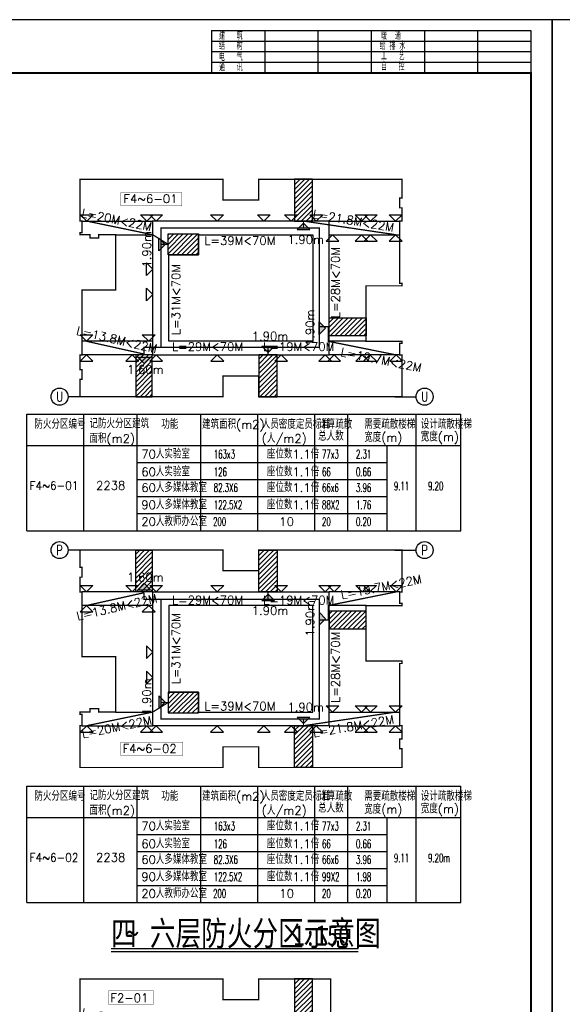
# Model space of a CAD drawing. Extents: x 1779708 to 7299578, y -1121471 to 88434.
# Tile 73 of 100: x 4262731 to 4300947, y -975743 to -906442. Entities that reach past the tile are written whole.
import ezdxf
from ezdxf.enums import TextEntityAlignment as Align

# ---------------------------------------------------------------- set-up
doc = ezdxf.new("R2010")
doc.units = 0
doc.header["$LTSCALE"] = 1000
doc.header["$MEASUREMENT"] = 0
doc.linetypes.add('DASH', pattern=[0.35, 0.25, -0.1])
doc.layers.get('0').update_dxf_attribs({"linetype": 'CONTINUOUS'})
for name, color, linetype in [('AXIS', 3, 'CONTINUOUS'), ('AXIS_TEXT', 7, 'CONTINUOUS'), ('danti', 5, 'CONTINUOUS'), ('DIM_SYMB', 3, 'CONTINUOUS'), ('F-防火分区线', 2, 'CONTINUOUS'), ('PUB_TEXT', 7, 'CONTINUOUS'), ('PUB_TITLE', 4, 'CONTINUOUS'), ('S-疏散线', 6, 'CONTINUOUS'), ('SPACE', 7, 'CONTINUOUS'), ('修改', 6, 'CONTINUOUS'), ('可见线', 6, 'CONTINUOUS'), ('面积', 6, 'CONTINUOUS')]:
    doc.layers.add(name, color=color, linetype=linetype)
doc.styles.add('-仿宋_GB2312', font='txt', dxfattribs={"width": 0.8})
doc.styles.add('_TCH_AXIS', font='COMPLEX', dxfattribs={"bigfont": 'GBCBIG'})
doc.styles.add('_TCH_SPACE', font='SIMPLEX', dxfattribs={"height": 5, "bigfont": 'GBCBIG'})
doc.styles.add('COMPLEX', font='COMPLEX')
doc.styles.get("Standard").update_dxf_attribs({"font": 'GBENOR', "bigfont": 'GBCBIG'})
pattern_1 = [(45, (-4568600, 725566.4), (-561.26601, 561.26601), [])]
pattern_2 = [(45, (-4575217.1, 725566.4), (-561.26601, 561.26601), [])]
pattern_3 = [(45, (-4575217.1, 725566.4), (-561.26601, 561.26601), [])]

# ---------------------------------------------------------------- blocks, each defined once
blk = doc.blocks.new('$titleblk$00000095')
for p, q in [((-150, 20), (-150, 0)), ((-150, 20), (0, 20)), ((-125, 20), (-125, 0)), ((-100, 20), (-100, 0)), ((-75, 20), (-75, 0)), ((-75, 20), (-75, 0)), ((-50, 20), (-50, 0)), ((-25, 20), (-25, 0)), ((0, 20), (0, 0)), ((-150, 15), (-75, 15)), ((-75, 15), (0, 15)), ((-150, 10), (-75, 10)), ((-75, 10), (0, 10)), ((-150, 5), (-75, 5)), ((-75, 5), (0, 5))]:
    blk.add_line(p, q)
at = {"width": 0.8}
for s, p in [('建   筑', (-146.45, 15.65)), ('暖  通', (-70.35, 15.73)), ('结   构', (-146.45, 10.91)), ('给 排 水', (-71.03, 10.9)), ('电   气', (-146.45, 5.65)), ('工   艺', (-70.35, 6.13)), ('通   讯', (-146.45, 0.88)), ('自   控', (-70.35, 1.24))]:
    blk.add_text(s, height=3.509, dxfattribs=at).set_placement(p)
blk = doc.blocks.new('A$C36B43F05')
at = {"layer": 'PUB_TITLE'}
blk.add_lwpolyline([(0, 0), (126150, 0), (126150, 178350), (0, 178350)], close=True, dxfattribs=at)
at = {"layer": 'PUB_TITLE', "const_width": 150}
blk.add_lwpolyline([(1500, 1500), (124650, 1500), (124650, 174600), (1500, 174600)], close=True, dxfattribs=at)
at = {"layer": 'PUB_TITLE', "xscale": 149.9999994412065, "yscale": 150.0000011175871, "zscale": 149.9999994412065}
blk.add_blockref('$titleblk$00000095', (124650, 174600), dxfattribs=at)
blk = doc.blocks.new('_AXISO')
blk.add_circle((0, 0), 0.5)
at = {"layer": 'AXIS_TEXT', "style": 'COMPLEX', "width": 1.041667}
blk.add_attdef('A', text='', height=0.56, dxfattribs=at).set_placement((-0.25, -0.28), (0.25, -0.28), align=Align.FIT)
blk = doc.blocks.new('A$C38B26365')
at = {"layer": 'danti'}
for points in [[(59267, 127857), (57767, 126357), (60767, 126357)], [(26822, 122840), (25322, 121340), (25322, 124340)], [(64460, 103246), (62960, 101746), (62960, 104746)], [(50965, 97486), (49465, 98986), (52465, 98986)], [(21871, 94935), (20371, 96435), (23371, 96435)], [(21871, 43365), (20371, 41865), (23371, 41865)], [(50965, 40814), (49465, 39314), (52465, 39314)], [(64460, 35054), (62960, 36554), (62960, 33554)], [(26822, 15460), (25322, 16960), (25322, 13960)], [(59267, 10443), (57767, 11943), (60767, 11943)]]:
    blk.add_hatch(color=256, dxfattribs=at).paths.add_polyline_path(points)
at = {"layer": 'F-防火分区线'}
h = blk.add_hatch(dxfattribs=at)
h.set_pattern_fill('ANSI31', color=256, scale=500, style=0)
h.set_pattern_definition(pattern_1)
h.paths.add_polyline_path([(57167, 128350), (61367, 128350), (61367, 138150), (57167, 138150)])
h = blk.add_hatch(dxfattribs=at)
h.set_pattern_fill('ANSI31', color=256, scale=500, style=0)
h.set_pattern_definition(pattern_1)
h.paths.add_polyline_path([(27467, 125350), (34597, 125350), (34597, 120450), (27467, 120450)])
h = blk.add_hatch(dxfattribs=at)
h.set_pattern_fill('ANSI31', color=256, scale=500, style=0)
h.set_pattern_definition(pattern_1)
h.paths.add_polyline_path([(65267, 105650), (73967, 105650), (73967, 101450), (65267, 101450)])
h = blk.add_hatch(dxfattribs=at)
h.set_pattern_fill('ANSI31', color=256, scale=500, style=0)
h.set_pattern_definition(pattern_1)
h.paths.add_polyline_path([(19867, 87150), (23767, 87150), (23767, 96950), (19867, 96950)])
h = blk.add_hatch(dxfattribs=at)
h.set_pattern_fill('ANSI31', color=256, scale=500, style=0)
h.set_pattern_definition(pattern_1)
h.paths.add_polyline_path([(48767, 87150), (53067, 87150), (53067, 96950), (48767, 96950)])
h = blk.add_hatch(dxfattribs=at)
h.set_pattern_fill('ANSI31', color=256, scale=500, style=0)
h.set_pattern_definition(pattern_1)
h.paths.add_polyline_path([(19867, 51150), (23767, 51150), (23767, 41350), (19867, 41350)])
h = blk.add_hatch(dxfattribs=at)
h.set_pattern_fill('ANSI31', color=256, scale=500, style=0)
h.set_pattern_definition(pattern_1)
h.paths.add_polyline_path([(48767, 51150), (53067, 51150), (53067, 41350), (48767, 41350)])
h = blk.add_hatch(dxfattribs=at)
h.set_pattern_fill('ANSI31', color=256, scale=500, style=0)
h.set_pattern_definition(pattern_1)
h.paths.add_polyline_path([(65267, 32650), (73967, 32650), (73967, 36850), (65267, 36850)])
h = blk.add_hatch(dxfattribs=at)
h.set_pattern_fill('ANSI31', color=256, scale=500, style=0)
h.set_pattern_definition(pattern_1)
h.paths.add_polyline_path([(27467, 12950), (34597, 12950), (34597, 17850), (27467, 17850)])
h = blk.add_hatch(dxfattribs=at)
h.set_pattern_fill('ANSI31', color=256, scale=500, style=0)
h.set_pattern_definition(pattern_1)
h.paths.add_polyline_path([(57167, 9950), (61367, 9950), (61367, 150), (57167, 150)])
at = {"layer": 'AXIS'}
for p, q in [((9000, 87150), (4000, 87150)), ((80698, 87150), (85698, 87150)), ((9000, 51150), (4000, 51150)), ((80698, 51150), (85698, 51150))]:
    blk.add_line(p, q, dxfattribs=at)
at = {"layer": 'danti'}
for p, q in [((8367, 128350), (6867, 129850)), ((6867, 129850), (9867, 129850)), ((8367, 128350), (9867, 129850)), ((22467, 128350), (20967, 129850)), ((20967, 129850), (23967, 129850)), ((22467, 128350), (23967, 129850)), ((24667, 128350), (23167, 129850)), ((23167, 129850), (26167, 129850)), ((24667, 128350), (26167, 129850)), ((38967, 128350), (37467, 129850)), ((37467, 129850), (40467, 129850)), ((38967, 128350), (40467, 129850)), ((49963, 128350), (48463, 129850)), ((48463, 129850), (51463, 129850)), ((49963, 128350), (51463, 129850)), ((56335, 128350), (54835, 129850)), ((54835, 129850), (57835, 129850)), ((56335, 128350), (57835, 129850)), ((62267, 128350), (60767, 129850)), ((60767, 129850), (63767, 129850)), ((62267, 128350), (63767, 129850)), ((72867, 128350), (71367, 129850)), ((71367, 129850), (74367, 129850)), ((72867, 128350), (74367, 129850)), ((75020, 128350), (73520, 129850)), ((73520, 129850), (76520, 129850)), ((75020, 128350), (76520, 129850)), ((80893, 128350), (79393, 129850)), ((79393, 129850), (82393, 129850)), ((80893, 128350), (82393, 129850)), ((59267, 127857), (57767, 126357)), ((59267, 127857), (60767, 126357)), ((57767, 126357), (60767, 126357)), ((66091, 125150), (64591, 123650)), ((66091, 125150), (67591, 123650)), ((72867, 125150), (71367, 123650)), ((72867, 125150), (74367, 123650)), ((75020, 125150), (73520, 123650)), ((75020, 125150), (76520, 123650)), ((80893, 125150), (79393, 123650)), ((80893, 125150), (82393, 123650)), ((26822, 122840), (25322, 124340)), ((25322, 121340), (25322, 124340)), ((26822, 122840), (25322, 121340)), ((64591, 123650), (67591, 123650)), ((71367, 123650), (74367, 123650)), ((73520, 123650), (76520, 123650)), ((79393, 123650), (82393, 123650)), ((23867, 117050), (22367, 118550)), ((22367, 115550), (22367, 118550)), ((23867, 117050), (22367, 115550)), ((23867, 111100), (22367, 112600)), ((22367, 109600), (22367, 112600)), ((23867, 111100), (22367, 109600)), ((64460, 103246), (62960, 104746)), ((62960, 101746), (62960, 104746)), ((8317, 100150), (6817, 101650)), ((6817, 101650), (9817, 101650)), ((8317, 100150), (9817, 101650)), ((22917, 100150), (21417, 101650)), ((21417, 101650), (24417, 101650)), ((22917, 100150), (24417, 101650)), ((64460, 103246), (62960, 101746)), ((50965, 97486), (49465, 98986)), ((49465, 98986), (52465, 98986)), ((50965, 97486), (52465, 98986)), ((8317, 96950), (6817, 95450)), ((6817, 95450), (9817, 95450)), ((8317, 96950), (9817, 95450)), ((19017, 96950), (17517, 95450)), ((17517, 95450), (20517, 95450)), ((19017, 96950), (20517, 95450)), ((21871, 94935), (20371, 96435)), ((20371, 96435), (23371, 96435)), ((21871, 94935), (23371, 96435)), ((24696, 96950), (23196, 95450)), ((23196, 95450), (26196, 95450)), ((24696, 96950), (26196, 95450)), ((39025, 96950), (37525, 95450)), ((37525, 95450), (40525, 95450)), ((39025, 96950), (40525, 95450)), ((54041, 96950), (52541, 95450)), ((52541, 95450), (55541, 95450)), ((54041, 96950), (55541, 95450)), ((64362, 96950), (62862, 95450)), ((62862, 95450), (65862, 95450)), ((64362, 96950), (65862, 95450)), ((66467, 96950), (64967, 95450)), ((64967, 95450), (67967, 95450)), ((66467, 96950), (67967, 95450)), ((73067, 96950), (71567, 95450)), ((71567, 95450), (74567, 95450)), ((73067, 96950), (74567, 95450)), ((74867, 96950), (73367, 95450)), ((73367, 95450), (76367, 95450)), ((74867, 96950), (76367, 95450)), ((81017, 96950), (79517, 95450)), ((79517, 95450), (82517, 95450)), ((81017, 96950), (82517, 95450)), ((8317, 41350), (6817, 42850)), ((6817, 42850), (9817, 42850)), ((8317, 41350), (9817, 42850)), ((19017, 41350), (17517, 42850)), ((17517, 42850), (20517, 42850)), ((19017, 41350), (20517, 42850)), ((21871, 43365), (20371, 41865)), ((20371, 41865), (23371, 41865)), ((21871, 43365), (23371, 41865)), ((24696, 41350), (23196, 42850)), ((23196, 42850), (26196, 42850)), ((24696, 41350), (26196, 42850)), ((39025, 41350), (37525, 42850)), ((37525, 42850), (40525, 42850)), ((39025, 41350), (40525, 42850)), ((54041, 41350), (52541, 42850)), ((52541, 42850), (55541, 42850)), ((54041, 41350), (55541, 42850)), ((64362, 41350), (62862, 42850)), ((62862, 42850), (65862, 42850)), ((64362, 41350), (65862, 42850)), ((66467, 41350), (64967, 42850)), ((64967, 42850), (67967, 42850)), ((66467, 41350), (67967, 42850)), ((73067, 41350), (71567, 42850)), ((71567, 42850), (74567, 42850)), ((73067, 41350), (74567, 42850)), ((74867, 41350), (73367, 42850)), ((73367, 42850), (76367, 42850)), ((74867, 41350), (76367, 42850)), ((81017, 41350), (79517, 42850)), ((79517, 42850), (82517, 42850)), ((81017, 41350), (82517, 42850)), ((50965, 40814), (49465, 39314)), ((49465, 39314), (52465, 39314)), ((50965, 40814), (52465, 39314)), ((8317, 38150), (6817, 36650)), ((8317, 38150), (9817, 36650)), ((22917, 38150), (21417, 36650)), ((22917, 38150), (24417, 36650)), ((6817, 36650), (9817, 36650)), ((21417, 36650), (24417, 36650)), ((64460, 35054), (62960, 36554)), ((62960, 36554), (62960, 33554)), ((64460, 35054), (62960, 33554)), ((23867, 27200), (22367, 28700)), ((22367, 28700), (22367, 25700)), ((23867, 27200), (22367, 25700)), ((23867, 21250), (22367, 22750)), ((22367, 22750), (22367, 19750)), ((23867, 21250), (22367, 19750)), ((26822, 15460), (25322, 16960)), ((25322, 16960), (25322, 13960)), ((26822, 15460), (25322, 13960)), ((66091, 13150), (64591, 14650)), ((64591, 14650), (67591, 14650)), ((66091, 13150), (67591, 14650)), ((72867, 13150), (71367, 14650)), ((71367, 14650), (74367, 14650)), ((72867, 13150), (74367, 14650)), ((75020, 13150), (73520, 14650)), ((73520, 14650), (76520, 14650)), ((75020, 13150), (76520, 14650)), ((80893, 13150), (79393, 14650)), ((79393, 14650), (82393, 14650)), ((80893, 13150), (82393, 14650)), ((59267, 10443), (57767, 11943)), ((57767, 11943), (60767, 11943)), ((59267, 10443), (60767, 11943)), ((8367, 9950), (6867, 8450)), ((8367, 9950), (9867, 8450)), ((22467, 9950), (20967, 8450)), ((22467, 9950), (23967, 8450)), ((24667, 9950), (23167, 8450)), ((24667, 9950), (26167, 8450)), ((38967, 9950), (37467, 8450)), ((38967, 9950), (40467, 8450)), ((49963, 9950), (48463, 8450)), ((49963, 9950), (51463, 8450)), ((56335, 9950), (54835, 8450)), ((56335, 9950), (57835, 8450)), ((62267, 9950), (60767, 8450)), ((62267, 9950), (63767, 8450)), ((72867, 9950), (71367, 8450)), ((72867, 9950), (74367, 8450)), ((75020, 9950), (73520, 8450)), ((75020, 9950), (76520, 8450)), ((80893, 9950), (79393, 8450)), ((80893, 9950), (82393, 8450)), ((6867, 8450), (9867, 8450)), ((20967, 8450), (23967, 8450)), ((23167, 8450), (26167, 8450)), ((37467, 8450), (40467, 8450)), ((48463, 8450), (51463, 8450)), ((54835, 8450), (57835, 8450)), ((60767, 8450), (63767, 8450)), ((71367, 8450), (74367, 8450)), ((73520, 8450), (76520, 8450)), ((79393, 8450), (82393, 8450))]:
    blk.add_line(p, q, dxfattribs=at)
at = {"layer": 'F-防火分区线', "color": 1, "const_width": 75}
for points in [[(16381, 131933), (30665, 131933), (30665, 135061), (16381, 135061)], [(16381, 2928), (30970, 2928), (30970, 6057), (16381, 6057)]]:
    blk.add_lwpolyline(points, close=True, dxfattribs=at)
at = {"layer": '可见线'}
for points in [[(57167, 128350), (61367, 128350), (61367, 138150), (57167, 138150)], [(27467, 125350), (34597, 125350), (34597, 120450), (27467, 120450)], [(65267, 105650), (73967, 105650), (73967, 101450), (65267, 101450)], [(19867, 87150), (23767, 87150), (23767, 96950), (19867, 96950)], [(48767, 87150), (53067, 87150), (53067, 96950), (48767, 96950)], [(19867, 51150), (23767, 51150), (23767, 41350), (19867, 41350)], [(48767, 51150), (53067, 51150), (53067, 41350), (48767, 41350)], [(65267, 32650), (73967, 32650), (73967, 36850), (65267, 36850)], [(27467, 12950), (34597, 12950), (34597, 17850), (27467, 17850)], [(57167, 9950), (61367, 9950), (61367, 150), (57167, 150)]]:
    blk.add_lwpolyline(points, close=True, dxfattribs=at)
at = {"layer": '面积', "color": 1}
for p, q in [((7267, 128350), (23867, 128350)), ((65267, 128350), (81867, 128350)), ((15167, 125150), (23867, 125150)), ((65267, 125150), (81867, 125150)), ((23867, 100150), (7267, 100150)), ((73967, 100150), (65267, 100150)), ((23867, 96950), (7267, 96950)), ((81867, 96950), (65267, 96950)), ((23867, 41350), (7267, 41350)), ((81867, 41350), (65267, 41350)), ((23867, 38150), (7267, 38150)), ((73967, 38150), (65267, 38150)), ((15167, 13150), (23867, 13150)), ((65267, 13150), (81867, 13150)), ((7267, 9950), (23867, 9950)), ((65267, 9950), (81867, 9950))]:
    blk.add_line(p, q, dxfattribs=at)
at = {"layer": '面积', "color": 2, "const_width": 300}
for points in [[(82367, 138150), (82367, 133750), (81867, 133750), (81867, 131450), (82367, 131450), (82367, 128350), (81867, 128350), (81867, 113750), (82367, 113750), (82367, 113150), (73967, 113150), (73967, 100150), (82367, 100150), (82367, 99650), (81867, 99650), (81867, 96950), (82367, 96950), (82367, 87150), (48767, 87150), (48767, 92000), (40367, 92000), (40367, 87150), (6767, 87150), (6767, 91200), (7267, 91200), (7267, 93500), (6767, 93500), (6767, 96950), (7267, 96950), (7267, 111550), (7267, 112150), (7267, 112150), (15167, 112150), (15167, 125150), (11167, 125150), (11167, 124350), (9167, 124350), (9167, 125150), (6767, 125150), (6767, 125650), (7267, 125650), (7267, 128350), (6767, 128350), (6767, 138150), (40367, 138150), (40367, 133300), (48767, 133300), (48767, 138150)], [(23867, 128350), (65267, 128350), (65267, 96950), (23867, 96950)], [(82367, 150), (82367, 4550), (81867, 4550), (81867, 6850), (82367, 6850), (82367, 9950), (81867, 9950), (81867, 24550), (82367, 24550), (82367, 25150), (73967, 25150), (73967, 38150), (82367, 38150), (82367, 38650), (81867, 38650), (81867, 41350), (82367, 41350), (82367, 51150), (48767, 51150), (48767, 46300), (40367, 46300), (40367, 51150), (6767, 51150), (6767, 47100), (7267, 47100), (7267, 44800), (6767, 44800), (6767, 41350), (7267, 41350), (7267, 26750), (7267, 26150), (7267, 26150), (15167, 26150), (15167, 13150), (11167, 13150), (11167, 13950), (9167, 13950), (9167, 13150), (6767, 13150), (6767, 12650), (7267, 12650), (7267, 9950), (6767, 9950), (6767, 150), (40367, 150), (40367, 5000), (48767, 5000), (48767, 150)], [(23867, 9950), (65267, 9950), (65267, 41350), (23867, 41350)]]:
    blk.add_lwpolyline(points, close=True, dxfattribs=at)
at = {"layer": '面积', "color": 2, "linetype": 'DASH', "ltscale": 5, "const_width": 300}
for points in [[(8367, 128350), (23867, 125150), (27467, 122900)], [(80893, 125150), (59267, 128350)], [(62954, 103550), (62954, 126742), (59267, 126742), (59267, 128350)], [(59267, 126742), (25816, 126742), (25816, 122900), (27467, 122900)], [(27467, 122900), (25816, 122900), (25816, 98701), (21817, 98701), (21817, 97150)], [(50957, 98701), (62954, 98701), (62954, 103550), (65067, 103550)], [(81017, 96950), (65067, 100150), (65067, 103550)], [(8317, 100150), (21817, 97150)], [(50957, 96950), (50957, 98701), (21817, 98701)], [(8317, 38150), (21817, 41150)], [(50957, 41350), (50957, 39599), (21817, 39599)], [(27467, 15400), (25816, 15400), (25816, 39599), (21817, 39599), (21817, 41150)], [(50957, 39599), (62954, 39599), (62954, 34750), (65067, 34750)], [(81017, 41350), (65067, 38150), (65067, 34750)], [(62954, 34750), (62954, 11558), (59267, 11558), (59267, 9950)], [(8367, 9950), (23867, 13150), (27467, 15400)], [(59267, 11558), (25816, 11558), (25816, 15400), (27467, 15400)], [(80893, 13150), (59267, 9950)]]:
    blk.add_lwpolyline(points, dxfattribs=at)
at = {"layer": '面积', "color": 1}
for points in [[(34597, 120450), (34597, 125150), (61467, 125150), (61467, 100150), (27667, 100150), (27667, 120450), (27667, 120450), (27667, 120450)], [(34597, 17850), (34597, 13150), (61467, 13150), (61467, 38150), (27667, 38150), (27667, 17850), (27667, 17850), (27667, 17850)]]:
    blk.add_lwpolyline(points, close=True, dxfattribs=at)
at = {"layer": 'AXIS'}
ref = blk.add_blockref('_AXISO', (2000, 87150), dxfattribs=dict(at, xscale=4000, yscale=4000, zscale=4000))
ref.add_attrib('A', 'U', dxfattribs={"layer": 'AXIS_TEXT', "height": 2330, "style": '_TCH_AXIS', "width": 0.7}).set_placement((1223, 85985), (2777, 85985), align=Align.FIT)
ref = blk.add_blockref('_AXISO', (87698, 87150), dxfattribs=dict(at, xscale=4000, yscale=4000, zscale=4000))
ref.add_attrib('A', 'U', dxfattribs={"layer": 'AXIS_TEXT', "height": 2330, "style": '_TCH_AXIS', "width": 0.7}).set_placement((86921, 85985), (88474, 85985), align=Align.FIT)
ref = blk.add_blockref('_AXISO', (2000, 51150), dxfattribs=dict(at, xscale=4000, yscale=4000, zscale=4000))
ref.add_attrib('A', 'P', dxfattribs={"layer": 'AXIS_TEXT', "height": 2330, "style": '_TCH_AXIS', "width": 0.823529}).set_placement((1223, 49985), (2777, 49985), align=Align.FIT)
ref = blk.add_blockref('_AXISO', (87698, 51150), dxfattribs=dict(at, xscale=4000, yscale=4000, zscale=4000))
ref.add_attrib('A', 'P', dxfattribs={"layer": 'AXIS_TEXT', "height": 2330, "style": '_TCH_AXIS', "width": 0.823529}).set_placement((86921, 49985), (88474, 49985), align=Align.FIT)
at = {"layer": 'danti', "style": '_TCH_SPACE'}
for p in [(23475, 117458), (61782, 99025), (61782, 30894), (23475, 12461)]:
    blk.add_text('1.90m', height=2000, rotation=90, dxfattribs=at).set_placement(p)
for s, p in [('1.90m', (55512, 122994)), ('1.90m', (47116, 100348)), ('1.60m', (17832, 92510)), ('1.60m', (17832, 43790)), ('1.90m', (47116, 35952)), ('1.90m', (55512, 13306))]:
    blk.add_text(s, height=2000, dxfattribs=at).set_placement(p)
at = {"layer": 'S-疏散线', "style": '_TCH_SPACE'}
for s, rotation, p in [('L=20M<22M', 348.56977, (7021, 129325)), ('L=21.8M<22M', 350.27261, (61313, 129090)), ('L=28M<70M', 90, (67759, 105564)), ('L=31M<70M', 90, (30320, 101578)), ('L=13.8M<22M', 346.98605, (5809, 101730)), ('L=19.7M<22M', 348.60613, (67880, 96716)), ('L=19.7M<22M', 11.39387, (68275, 39624)), ('L=13.8M<22M', 13.01395, (6260, 34621)), ('L=31M<70M', 90, (30320, 19674)), ('L=28M<70M', 90, (67759, 15307)), ('L=20M<22M', 11.43023, (7417, 7015)), ('L=21.8M<22M', 9.72739, (61651, 7239))]:
    blk.add_text(s, height=2000, rotation=rotation, dxfattribs=at).set_placement(p)
for s, p in [('L=39M<70M', (35968, 122748)), ('L=29M<70M', (28376, 97888)), ('L=19M<70M', (49803, 97888)), ('L=29M<70M', (28376, 38412)), ('L=19M<70M', (49803, 38412)), ('L=39M<70M', (35968, 13552))]:
    blk.add_text(s, height=2000, dxfattribs=at).set_placement(p)
at = {"layer": 'SPACE', "style": '_TCH_SPACE'}
for s, p in [('F4~6-01', (16990, 132590)), ('F4~6-02', (16784, 3585))]:
    blk.add_text(s, height=2000, dxfattribs=at).set_placement(p)
blk = doc.blocks.new('A$C36C6184C')
at = {"layer": 'danti'}
for points in [[(52744, 127857), (51244, 126357), (54244, 126357)], [(20205, 122840), (18705, 121340), (18705, 124340)], [(57843, 103246), (56343, 101746), (56343, 104746)], [(44348, 97486), (42848, 98986), (45848, 98986)], [(15254, 94935), (13754, 96435), (16754, 96435)], [(15254, 43365), (13754, 41865), (16754, 41865)], [(44348, 40814), (42848, 39314), (45848, 39314)], [(57843, 35054), (56343, 36554), (56343, 33554)], [(20205, 15460), (18705, 16960), (18705, 13960)], [(52744, 10443), (51244, 11943), (54244, 11943)]]:
    blk.add_hatch(color=256, dxfattribs=at).paths.add_polyline_path(points)
at = {"layer": 'F-防火分区线'}
h = blk.add_hatch(dxfattribs=at)
h.set_pattern_fill('ANSI31', color=256, scale=500, style=0)
h.set_pattern_definition(pattern_3)
h.paths.add_polyline_path([(50550, 128350), (54750, 128350), (54750, 138150), (50550, 138150)])
h = blk.add_hatch(dxfattribs=at)
h.set_pattern_fill('ANSI31', color=256, scale=500, style=0)
h.set_pattern_definition(pattern_3)
h.paths.add_polyline_path([(20850, 125350), (27980, 125350), (27980, 120450), (20850, 120450)])
h = blk.add_hatch(dxfattribs=at)
h.set_pattern_fill('ANSI31', color=256, scale=500, style=0)
h.set_pattern_definition(pattern_3)
h.paths.add_polyline_path([(58650, 105650), (67350, 105650), (67350, 101450), (58650, 101450)])
h = blk.add_hatch(dxfattribs=at)
h.set_pattern_fill('ANSI31', color=256, scale=500, style=0)
h.set_pattern_definition(pattern_3)
h.paths.add_polyline_path([(13250, 87150), (17150, 87150), (17150, 96950), (13250, 96950)])
h = blk.add_hatch(dxfattribs=at)
h.set_pattern_fill('ANSI31', color=256, scale=500, style=0)
h.set_pattern_definition(pattern_3)
h.paths.add_polyline_path([(42150, 87150), (46450, 87150), (46450, 96950), (42150, 96950)])
h = blk.add_hatch(dxfattribs=at)
h.set_pattern_fill('ANSI31', color=256, scale=500, style=0)
h.set_pattern_definition(pattern_2)
h.paths.add_polyline_path([(13250, 51150), (17150, 51150), (17150, 41350), (13250, 41350)])
h = blk.add_hatch(dxfattribs=at)
h.set_pattern_fill('ANSI31', color=256, scale=500, style=0)
h.set_pattern_definition(pattern_2)
h.paths.add_polyline_path([(42150, 51150), (46450, 51150), (46450, 41350), (42150, 41350)])
h = blk.add_hatch(dxfattribs=at)
h.set_pattern_fill('ANSI31', color=256, scale=500, style=0)
h.set_pattern_definition(pattern_2)
h.paths.add_polyline_path([(58650, 32650), (67350, 32650), (67350, 36850), (58650, 36850)])
h = blk.add_hatch(dxfattribs=at)
h.set_pattern_fill('ANSI31', color=256, scale=500, style=0)
h.set_pattern_definition(pattern_2)
h.paths.add_polyline_path([(20850, 12950), (27980, 12950), (27980, 17850), (20850, 17850)])
h = blk.add_hatch(dxfattribs=at)
h.set_pattern_fill('ANSI31', color=256, scale=500, style=0)
h.set_pattern_definition(pattern_2)
h.paths.add_polyline_path([(50550, 9950), (54750, 9950), (54750, 150), (50550, 150)])
at = {"layer": 'AXIS'}
for p, q in [((13956, 87150), (8956, 87150)), ((65781, 87150), (70781, 87150)), ((13956, 51150), (8956, 51150)), ((65781, 51150), (70781, 51150))]:
    blk.add_line(p, q, dxfattribs=at)
at = {"layer": 'danti'}
for p, q in [((1750, 128350), (250, 129850)), ((250, 129850), (3250, 129850)), ((1750, 128350), (3250, 129850)), ((15850, 128350), (14350, 129850)), ((14350, 129850), (17350, 129850)), ((15850, 128350), (17350, 129850)), ((18050, 128350), (16550, 129850)), ((16550, 129850), (19550, 129850)), ((18050, 128350), (19550, 129850)), ((32350, 128350), (30850, 129850)), ((30850, 129850), (33850, 129850)), ((32350, 128350), (33850, 129850)), ((43346, 128350), (41846, 129850)), ((41846, 129850), (44846, 129850)), ((43346, 128350), (44846, 129850)), ((49718, 128350), (48218, 129850)), ((48218, 129850), (51218, 129850)), ((49718, 128350), (51218, 129850)), ((52744, 127857), (51244, 126357)), ((52744, 127857), (54244, 126357)), ((51244, 126357), (54244, 126357)), ((20205, 122840), (18705, 124340)), ((18705, 121340), (18705, 124340)), ((20205, 122840), (18705, 121340)), ((17250, 111100), (15750, 112600)), ((15750, 109600), (15750, 112600)), ((17250, 111100), (15750, 109600)), ((57843, 103246), (56343, 104746)), ((56343, 101746), (56343, 104746)), ((17250, 100850), (15750, 102350)), ((15750, 99350), (15750, 102350)), ((57843, 103246), (56343, 101746)), ((17250, 100850), (15750, 99350)), ((44348, 97486), (42848, 98986)), ((42848, 98986), (45848, 98986)), ((44348, 97486), (45848, 98986)), ((15254, 94935), (13754, 96435)), ((13754, 96435), (16754, 96435)), ((15254, 94935), (16754, 96435)), ((18079, 96950), (16579, 95450)), ((16579, 95450), (19579, 95450)), ((18079, 96950), (19579, 95450)), ((32408, 96950), (30908, 95450)), ((30908, 95450), (33908, 95450)), ((32408, 96950), (33908, 95450)), ((47424, 96950), (45924, 95450)), ((45924, 95450), (48924, 95450)), ((47424, 96950), (48924, 95450)), ((57745, 96950), (56245, 95450)), ((56245, 95450), (59245, 95450)), ((57745, 96950), (59245, 95450)), ((66495, 96950), (64995, 95450)), ((64995, 95450), (67995, 95450)), ((66495, 96950), (67995, 95450)), ((15254, 43365), (13754, 41865)), ((13754, 41865), (16754, 41865)), ((15254, 43365), (16754, 41865)), ((18079, 41350), (16579, 42850)), ((16579, 42850), (19579, 42850)), ((18079, 41350), (19579, 42850)), ((32408, 41350), (30908, 42850)), ((30908, 42850), (33908, 42850)), ((32408, 41350), (33908, 42850)), ((47424, 41350), (45924, 42850)), ((45924, 42850), (48924, 42850)), ((47424, 41350), (48924, 42850)), ((57745, 41350), (56245, 42850)), ((56245, 42850), (59245, 42850)), ((57745, 41350), (59245, 42850)), ((66495, 41350), (64995, 42850)), ((64995, 42850), (67995, 42850)), ((66495, 41350), (67995, 42850)), ((44348, 40814), (42848, 39314)), ((42848, 39314), (45848, 39314)), ((44348, 40814), (45848, 39314)), ((17250, 37450), (15750, 38950)), ((15750, 38950), (15750, 35950)), ((17250, 37450), (15750, 35950)), ((57843, 35054), (56343, 36554)), ((56343, 36554), (56343, 33554)), ((57843, 35054), (56343, 33554)), ((17250, 27200), (15750, 28700)), ((15750, 28700), (15750, 25700)), ((17250, 27200), (15750, 25700)), ((20205, 15460), (18705, 16960)), ((18705, 16960), (18705, 13960)), ((20205, 15460), (18705, 13960)), ((52744, 10443), (51244, 11943)), ((51244, 11943), (54244, 11943)), ((52744, 10443), (54244, 11943)), ((1750, 9950), (250, 8450)), ((1750, 9950), (3250, 8450)), ((15850, 9950), (14350, 8450)), ((15850, 9950), (17350, 8450)), ((18050, 9950), (16550, 8450)), ((18050, 9950), (19550, 8450)), ((32350, 9950), (30850, 8450)), ((32350, 9950), (33850, 8450)), ((43346, 9950), (41846, 8450)), ((43346, 9950), (44846, 8450)), ((49718, 9950), (48218, 8450)), ((49718, 9950), (51218, 8450)), ((250, 8450), (3250, 8450)), ((14350, 8450), (17350, 8450)), ((16550, 8450), (19550, 8450)), ((30850, 8450), (33850, 8450)), ((41846, 8450), (44846, 8450)), ((48218, 8450), (51218, 8450))]:
    blk.add_line(p, q, dxfattribs=at)
at = {"layer": 'F-防火分区线', "color": 1, "const_width": 75}
for points in [[(6899, 135372), (17434, 135372), (17434, 132243), (6899, 132243)], [(6899, 2928), (17434, 2928), (17434, 6057), (6899, 6057)]]:
    blk.add_lwpolyline(points, close=True, dxfattribs=at)
at = {"layer": '可见线'}
for points in [[(50550, 128350), (54750, 128350), (54750, 138150), (50550, 138150)], [(20850, 125350), (27980, 125350), (27980, 120450), (20850, 120450)], [(58650, 105650), (67350, 105650), (67350, 101450), (58650, 101450)], [(13150, 87150), (17150, 87150), (17150, 96950), (13150, 96950)], [(13250, 87150), (17150, 87150), (17150, 96950), (13250, 96950)], [(42150, 87150), (46450, 87150), (46450, 96950), (42150, 96950)], [(13150, 51150), (17150, 51150), (17150, 41350), (13150, 41350)], [(42150, 51150), (46450, 51150), (46450, 41350), (42150, 41350)], [(58650, 32650), (67350, 32650), (67350, 36850), (58650, 36850)], [(20850, 12950), (27980, 12950), (27980, 17850), (20850, 17850)], [(50550, 9950), (54750, 9950), (54750, 150), (50550, 150)]]:
    blk.add_lwpolyline(points, close=True, dxfattribs=at)
at = {"layer": '面积', "color": 1}
for p, q in [((650, 128350), (17250, 128350)), ((8550, 125150), (17250, 125150)), ((67350, 100150), (58650, 100150)), ((67450, 96950), (58650, 96950)), ((67450, 41350), (58650, 41350)), ((17250, 38150), (13150, 38150)), ((67350, 38150), (58650, 38150)), ((8550, 13150), (17250, 13150)), ((650, 9950), (17250, 9950))]:
    blk.add_line(p, q, dxfattribs=at)
at = {"layer": '面积', "color": 2, "const_width": 300}
for points in [[(150, 138150), (33750, 138150), (33750, 133300), (42150, 133300), (42150, 138150), (59050, 138150), (59050, 128350), (59050, 128350), (59050, 113350), (67350, 113350), (67350, 100150), (67350, 96950), (67350, 96950), (67350, 96950), (67350, 96950), (67450, 96950), (67450, 87150), (42150, 87150), (42150, 92000), (33750, 92000), (33750, 87150), (13150, 87150), (13150, 111950), (8550, 111950), (8550, 125150), (4550, 125150), (4550, 124350), (2550, 124350), (2550, 125150), (150, 125150), (150, 125650), (650, 125650), (650, 128350), (150, 128350)], [(17250, 96950), (58650, 96950), (58650, 128350), (17250, 128350)], [(150, 150), (33750, 150), (33750, 5000), (42150, 5000), (42150, 150), (59050, 150), (59050, 9950), (59050, 9950), (59050, 24950), (67350, 24950), (67350, 38150), (67350, 41350), (67350, 41350), (67350, 41350), (67350, 41350), (67450, 41350), (67450, 51150), (42150, 51150), (42150, 46300), (33750, 46300), (33750, 51150), (13150, 51150), (13150, 26350), (8550, 26350), (8550, 13150), (4550, 13150), (4550, 13950), (2550, 13950), (2550, 13150), (150, 13150), (150, 12650), (650, 12650), (650, 9950), (150, 9950)], [(17250, 41350), (58650, 41350), (58650, 9950), (17250, 9950)]]:
    blk.add_lwpolyline(points, close=True, dxfattribs=at)
at = {"layer": '面积', "color": 2, "linetype": 'DASH', "ltscale": 5, "const_width": 300}
for points in [[(1750, 128350), (17250, 125150), (20850, 122900)], [(56337, 103550), (56337, 126742), (52650, 126742), (52650, 128350)], [(52650, 126742), (19199, 126742), (19199, 122900), (20850, 122900)], [(20850, 122900), (19199, 122900), (19199, 98701), (15200, 98701), (15200, 97150)], [(44340, 98701), (56337, 98701), (56337, 103550), (58450, 103550)], [(66495, 96950), (58450, 100150), (58450, 103550)], [(44340, 96950), (44340, 98701), (15200, 98701)], [(44340, 41350), (44340, 39599), (15200, 39599)], [(20850, 15400), (19199, 15400), (19199, 39599), (15200, 39599), (15200, 41150)], [(44340, 39599), (56337, 39599), (56337, 34750), (58450, 34750)], [(66495, 41350), (58450, 38150), (58450, 34750)], [(56337, 34750), (56337, 11558), (52650, 11558), (52650, 9950)], [(1750, 9950), (17250, 13150), (20850, 15400)], [(52650, 11558), (19199, 11558), (19199, 15400), (20850, 15400)]]:
    blk.add_lwpolyline(points, dxfattribs=at)
at = {"layer": '面积', "color": 1}
for points in [[(27980, 120450), (27980, 125150), (54850, 125150), (54850, 100150), (21050, 100150), (21050, 120450), (21050, 120450), (21050, 120450)], [(27980, 17850), (27980, 13150), (54850, 13150), (54850, 38150), (21050, 38150), (21050, 17850), (21050, 17850), (21050, 17850)]]:
    blk.add_lwpolyline(points, close=True, dxfattribs=at)
at = {"layer": 'AXIS'}
ref = blk.add_blockref('_AXISO', (6956, 87150), dxfattribs=dict(at, xscale=4000, yscale=4000, zscale=4000))
ref.add_attrib('A', 'U', dxfattribs={"layer": 'AXIS_TEXT', "height": 2330, "style": '_TCH_AXIS', "width": 0.7}).set_placement((6179, 85985), (7732, 85985), align=Align.FIT)
ref = blk.add_blockref('_AXISO', (72781, 87150), dxfattribs=dict(at, xscale=4000, yscale=4000, zscale=4000))
ref.add_attrib('A', 'U', dxfattribs={"layer": 'AXIS_TEXT', "height": 2330, "style": '_TCH_AXIS', "width": 0.7}).set_placement((72004, 85985), (73557, 85985), align=Align.FIT)
ref = blk.add_blockref('_AXISO', (6956, 51150), dxfattribs=dict(at, xscale=4000, yscale=4000, zscale=4000))
ref.add_attrib('A', 'P', dxfattribs={"layer": 'AXIS_TEXT', "height": 2330, "style": '_TCH_AXIS', "width": 0.823529}).set_placement((6179, 49985), (7732, 49985), align=Align.FIT)
ref = blk.add_blockref('_AXISO', (72781, 51150), dxfattribs=dict(at, xscale=4000, yscale=4000, zscale=4000))
ref.add_attrib('A', 'P', dxfattribs={"layer": 'AXIS_TEXT', "height": 2330, "style": '_TCH_AXIS', "width": 0.823529}).set_placement((72004, 49985), (73557, 49985), align=Align.FIT)
at = {"layer": 'danti', "style": '_TCH_SPACE'}
for p in [(16857, 117458), (55165, 99025), (55165, 30894), (16857, 12461)]:
    blk.add_text('1.90m', height=2000, rotation=90, dxfattribs=at).set_placement(p)
for s, p in [('1.90m', (48895, 122994)), ('1.90m', (40499, 100348)), ('1.60m', (11215, 92510)), ('1.60m', (11215, 43790)), ('1.90m', (40499, 35952)), ('1.90m', (48895, 13306))]:
    blk.add_text(s, height=2000, dxfattribs=at).set_placement(p)
at = {"layer": 'S-疏散线', "style": '_TCH_SPACE'}
for s, rotation, p in [('L=20M<22M', 348.56977, (404, 129325)), ('L=28M<70M', 90, (61664, 106724)), ('L=31M<70M', 90, (23703, 101578)), ('L=12M<22M', 339.03485, (60942, 99549)), ('L=12M<22M', 20.96515, (61658, 36883)), ('L=31M<70M', 90, (23703, 19674)), ('L=28M<70M', 90, (61664, 14148)), ('L=20M<22M', 11.43023, (800, 7015))]:
    blk.add_text(s, height=2000, rotation=rotation, dxfattribs=at).set_placement(p)
for s, p in [('L=39M<70M', (29351, 122748)), ('L=29M<70M', (21759, 97888)), ('L=19M<70M', (43186, 97888)), ('L=29M<70M', (21759, 38412)), ('L=19M<70M', (43186, 38412)), ('L=39M<70M', (29351, 13552))]:
    blk.add_text(s, height=2000, dxfattribs=at).set_placement(p)
at = {"layer": 'SPACE', "style": '_TCH_SPACE'}
for s, p in [('F2-01', (7301, 132715)), ('F2-02', (7301, 3585))]:
    blk.add_text(s, height=2000, dxfattribs=at).set_placement(p)

msp = doc.modelspace()

# ---------------------------------------------------------------- linework, layer by layer
at = {"layer": 'DIM_SYMB', "const_width": 105}
msp.add_lwpolyline([(4269170.7, -971821.6), (4286569.7, -971821.6)], dxfattribs=at)
at = {"layer": 'DIM_SYMB'}
msp.add_lwpolyline([(4269170.7, -972031.6), (4286569.7, -972031.6)], dxfattribs=at)
at = {"layer": 'S-疏散线'}
for p, q in [((4263240.8, -942409.5), (4263240.8, -934209.5)), ((4267240.8, -942409.5), (4267240.8, -934209.5)), ((4270995, -942409.5), (4270995, -934209.5)), ((4275495, -942409.5), (4275495, -934209.5)), ((4279495, -942409.5), (4279495, -934209.5)), ((4283524.9, -942409.5), (4283524.9, -934209.5)), ((4285847.9, -942409.5), (4285847.9, -934209.5)), ((4290644.1, -942409.5), (4290644.1, -934209.5)), ((4293801.7, -942409.5), (4293801.7, -934209.5)), ((4288612.8, -942409.5), (4288612.8, -936409.5)), ((4263240.8, -968587), (4263240.8, -960387)), ((4267240.8, -968587), (4267240.8, -960387)), ((4270995, -968587), (4270995, -960387)), ((4275495, -968587), (4275495, -960387)), ((4279495, -968587), (4279495, -960387)), ((4283524.9, -968587), (4283524.9, -960387)), ((4285847.9, -968587), (4285847.9, -960387)), ((4290644.1, -968587), (4290644.1, -960387)), ((4293801.7, -968587), (4293801.7, -960387)), ((4288612.8, -968587), (4288612.8, -962587))]:
    msp.add_line(p, q, dxfattribs=at)
for points in [[(4263240.8, -934209.5), (4293801.7, -934209.5)], [(4263240.8, -936409.5), (4293801.7, -936409.5)], [(4270995, -937609.5), (4288612.8, -937609.5)], [(4270995, -938809.5), (4288612.8, -938809.5)], [(4270995, -940009.5), (4288612.8, -940009.5)], [(4270995, -941209.5), (4288612.8, -941209.5)], [(4263240.8, -942409.5), (4293801.7, -942409.5)], [(4263240.8, -960387), (4293801.7, -960387)], [(4263240.8, -962587), (4293801.7, -962587)], [(4270995, -963787), (4288612.8, -963787)], [(4270995, -964987), (4288612.8, -964987)], [(4270995, -966187), (4288612.8, -966187)], [(4270995, -967387), (4288612.8, -967387)], [(4263240.8, -968587), (4293801.7, -968587)]]:
    msp.add_lwpolyline(points, dxfattribs=at)

# ---------------------------------------------------------------- block references
at = {"layer": 'S-疏散线', "xscale": 0.2999999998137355, "yscale": 0.2999999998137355, "zscale": 0.2999999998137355}
for name, p in [('A$C38B26365', (4264940.9, -959120.7)), ('A$C36C6184C', (4266926, -1015405.2))]:
    msp.add_blockref(name, p, dxfattribs=at)
at = {"layer": '修改'}
for p in [(4174084.8, -1084792.1), (4300234.8, -1084792.1)]:
    msp.add_blockref('A$C36B43F05', p, dxfattribs=at)

# ---------------------------------------------------------------- texts
at = {"layer": 'PUB_TEXT', "color": 7, "style": '-仿宋_GB2312', "width": 0.8}
for s, height, p in [('四', 1736.2, (4269170.7, -971611.6)), ('六层防火分区示意图', 1736.17, (4271901.4, -971611.6)), ('1:150', 1446.81, (4282017.6, -971611.6)), ('~', 1736.2, (4270181.8, -971611.6))]:
    msp.add_text(s, height=height, dxfattribs=at).set_placement(p)
at = {"layer": 'SPACE', "style": '_TCH_SPACE'}
for s, p in [('防火分区编号', (4263764.3, -935229.4)), ('记防火分区建筑', (4267646.2, -935186.7)), ('功能', (4272704, -935229.4)), ('建筑面积(m2)', (4275573.2, -935229.4)), ('人员密度定员标准', (4279779, -935229.4)), ('计算疏散', (4283752.4, -935229.4)), ('需要疏散楼梯', (4286994.5, -935229.4)), ('设计疏散楼梯', (4290979.6, -935229.4)), ('面积(m2)', (4267646.2, -936228.9)), ('(人/m2)', (4279779, -936221.3)), ('总人数', (4283752.4, -936064.6)), ('宽度(m)', (4286994.5, -936146.1)), ('宽度(m)', (4290979.6, -936112.3)), ('70人实验室', (4271293.1, -937321.3)), ('座位数1.1倍', (4280140.2, -937321.3)), ('60人实验室', (4271293.1, -938570.9)), ('座位数1.1倍', (4280140.2, -938570.9)), ('2238', (4268113.6, -939528)), ('60人多媒体教室', (4271293.1, -939680.6)), ('座位数1.1倍', (4280140.2, -939680.6)), ('90人多媒体教室', (4271293.1, -940889.3)), ('座位数1.1倍', (4280140.2, -940889.3)), ('20人教师办公室', (4271293.1, -942073.4)), ('10', (4281015.6, -942073.4)), ('防火分区编号', (4263764.3, -961406.9)), ('记防火分区建筑', (4267646.2, -961364.2)), ('功能', (4272704, -961406.9)), ('建筑面积(m2)', (4275573.2, -961406.9)), ('人员密度定员标准', (4279779, -961406.9)), ('计算疏散', (4283752.4, -961406.9)), ('需要疏散楼梯', (4286994.5, -961406.9)), ('设计疏散楼梯', (4290979.6, -961406.9)), ('面积(m2)', (4267646.2, -962406.4)), ('(人/m2)', (4279779, -962398.8)), ('总人数', (4283752.4, -962242.1)), ('宽度(m)', (4286994.5, -962323.5)), ('宽度(m)', (4290979.6, -962289.8)), ('70人实验室', (4271293.1, -963498.8)), ('座位数1.1倍', (4280140.2, -963498.8)), ('60人实验室', (4271293.1, -964748.4)), ('座位数1.1倍', (4280140.2, -964748.4)), ('2238', (4268113.6, -965705.5)), ('60人多媒体教室', (4271293.1, -965858.1)), ('座位数1.1倍', (4280140.2, -965858.1)), ('90人多媒体教室', (4271293.1, -967066.8)), ('座位数1.1倍', (4280140.2, -967066.8)), ('20人教师办公室', (4271293.1, -968250.9)), ('10', (4281015.6, -968250.9))]:
    msp.add_text(s, height=600, dxfattribs=at).set_placement(p)
for s, width, p in [('163x3', 0.6, (4276401, -937321.3)), ('77x3', 0.6, (4284022.5, -937321.3)), ('2.31', 0.6, (4286413.1, -937321.3)), ('126', 0.6, (4276401, -938570.9)), ('66', 0.6, (4284022.5, -938570.9)), ('0.66', 0.6, (4286413.1, -938570.9)), ('F4~6-01', 0.9, (4263435.5, -939534.7)), ('9.11', 0.6, (4289084.3, -939565.8)), ('9.20', 0.6, (4291492.2, -939565.8)), ('82.3X6', 0.6, (4276401, -939680.6)), ('66x6', 0.6, (4284022.5, -939680.6)), ('3.96', 0.6, (4286413.1, -939680.6)), ('122.5X2', 0.6, (4276401, -940889.3)), ('88X2', 0.6, (4284022.5, -940889.3)), ('1.76', 0.6, (4286413.1, -940889.3)), ('200', 0.6, (4276349.8, -942073.4)), ('20', 0.6, (4284022.5, -942073.4)), ('0.20', 0.6, (4286413.1, -942073.4)), ('163x3', 0.6, (4276401, -963498.8)), ('77x3', 0.6, (4284022.5, -963498.8)), ('2.31', 0.6, (4286413.1, -963498.8)), ('126', 0.6, (4276401, -964748.4)), ('66', 0.6, (4284022.5, -964748.4)), ('0.66', 0.6, (4286413.1, -964748.4)), ('F4~6-02', 0.9, (4263435.5, -965712.2)), ('82.3X6', 0.6, (4276401, -965858.1)), ('66x6', 0.6, (4284022.5, -965858.1)), ('3.96', 0.6, (4286413.1, -965858.1)), ('9.11', 0.6, (4289084.3, -965743.3)), ('9.20m', 0.6, (4291492.2, -965743.3)), ('122.5X2', 0.6, (4276401, -967066.8)), ('99X2', 0.6, (4284022.5, -967066.8)), ('1.98', 0.6, (4286413.1, -967066.8)), ('200', 0.6, (4276349.8, -968250.9)), ('20', 0.6, (4284022.5, -968250.9)), ('0.20', 0.6, (4286413.1, -968250.9))]:
    msp.add_text(s, height=600, dxfattribs=dict(at, width=width)).set_placement(p)

doc.saveas('drawing.dxf')
